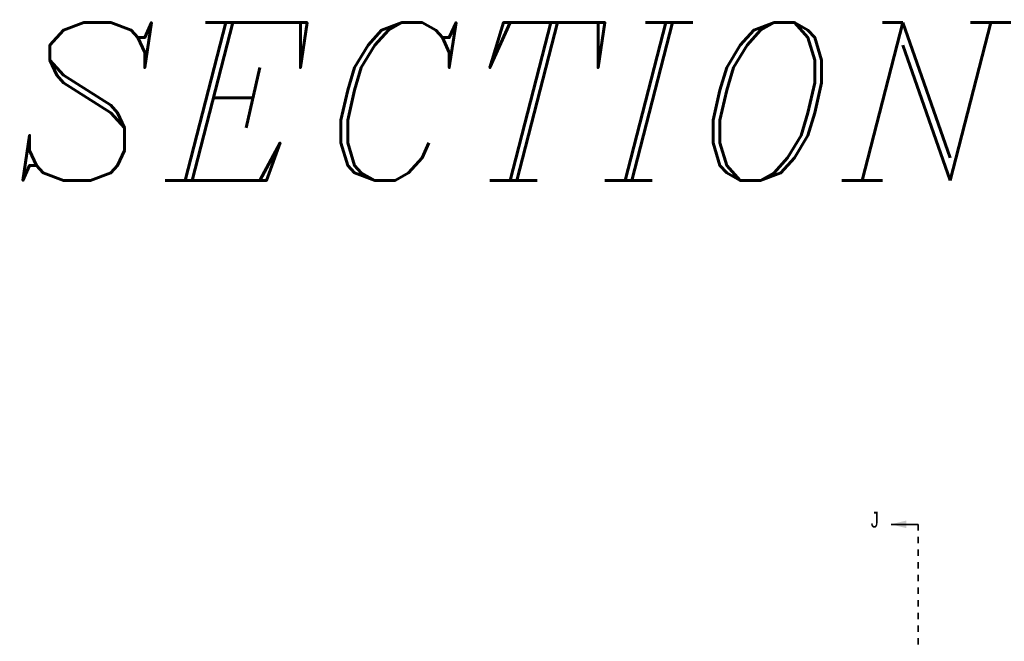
# Model space of a CAD drawing. Header units: inches. Extents: x 220 to 877, y 4 to 174.
# Tile 105 of 256: x 221 to 237, y 108 to 117. Entities that reach past the tile are written whole.
import ezdxf

# ---------------------------------------------------------------- set-up
doc = ezdxf.new("R2010")
doc.units = ezdxf.units.IN
doc.header["$LTSCALE"] = 0.5
doc.header["$MEASUREMENT"] = 0
doc.linetypes.add('PHANTOM', pattern=[0.25, 0.125, -0.025, 0.025, -0.025, 0.025, -0.025])
doc.styles.add('I', font='ITALIC.SHX')
doc.styles.add('SLDTEXTSTYLE0', font='TXT', dxfattribs={"width": 0.595745})

msp = doc.modelspace()

# ---------------------------------------------------------------- linework, layer by layer
at = {"color": 7, "linetype": 'Continuous', "lineweight": 35}
msp.add_line((235.15678, 109.41197), (234.72994, 109.41197), dxfattribs=at)
at = {"color": 7, "linetype": 'PHANTOM', "lineweight": 35}
msp.add_line((235.15678, 109.41197), (235.15678, 88.40517), dxfattribs=at)
at = {"color": 7, "linetype": 'Continuous', "lineweight": 35}
msp.add_solid([(234.72994, 109.41197), (234.96994, 109.35197), (234.96994, 109.47197)], dxfattribs=at)

# ---------------------------------------------------------------- texts
at = {"color": 6, "style": 'I'}
msp.add_text('SECTION VIEW 71777-11', height=2.5, dxfattribs=at).set_placement((220.76993, 114.8534))
at = {"color": 7, "style": 'SLDTEXTSTYLE0', "width": 0.75}
msp.add_text('J', height=0.25, dxfattribs=at).set_placement((234.40771, 109.36083))

doc.saveas('drawing.dxf')
